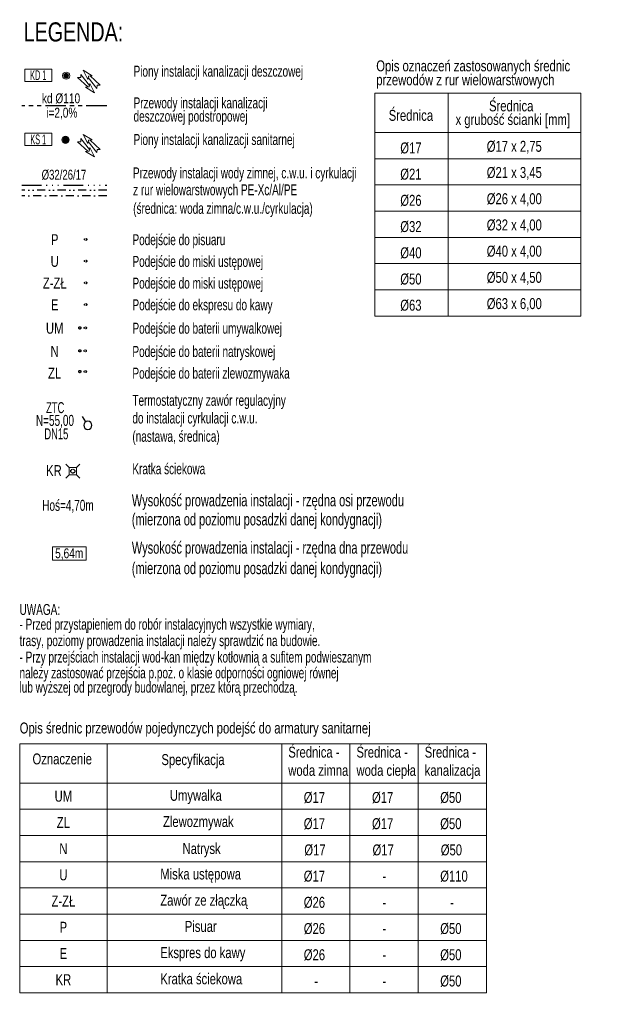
# Model space of a CAD drawing. Header units: centimetres. Extents: x -9388 to 91680, y -1419244 to 50347.
# Tile 122 of 183: x 54576 to 65599, y -717958 to -699930. Entities that reach past the tile are written whole.
import ezdxf
from ezdxf.enums import TextEntityAlignment as Align

# ---------------------------------------------------------------- set-up
doc = ezdxf.new("R2010")
doc.units = ezdxf.units.CM
for name, pattern in [('CENTER', [2, 1.25, -0.25, 0.25, -0.25]), ('DIVIDE2', [0.625, 0.25, -0.125, 0, -0.125, 0, -0.125]), ('ISO14W100', [25.5, 12, -3, 0.5, -3, 0.5, -3, 0.5, -3]), ('KOPISTO BUDYNEK C 09.10.12-PW_WODA$0$DASHDOT', [1, 0.5, -0.25, 0, -0.25]), ('KOPISTO BUDYNEK C 09.10.12-PW_WODA$0$DIVIDE', [1.25, 0.5, -0.25, 0, -0.25, 0, -0.25]), ('PHANTOM', [2.5, 1.25, -0.25, 0.25, -0.25, 0.25, -0.25])]:
    doc.linetypes.add(name, pattern=pattern)
for name, color, linetype, lineweight, true_color in [('Q_Działka cyrkulacyjna', 7, 'ISO14W100', 30, 0xffc000), ('Q_Działka wody ciepłej', 6, 'KOPISTO BUDYNEK C 09.10.12-PW_WODA$0$DIVIDE', 30, 0xff00ff), ('Q_Działka wody zimnej', 4, 'KOPISTO BUDYNEK C 09.10.12-PW_WODA$0$DASHDOT', 30, 0x00ffff), ('Q_kd', 7, 'PHANTOM', 30, 0x01ff01), ('Q_kd_pion', 7, 'CENTER', 35, 0x34cc00), ('Q_ks', 7, 'DIVIDE2', 30, 0x997301), ('Q_ks_pion', 7, 'Continuous', 9, 0x997300)]:
    doc.layers.add(name, color=color, linetype=linetype, lineweight=lineweight, true_color=true_color)
for name, color, linetype, lineweight in [('Q_ks_opis', 3, 'Continuous', 13), ('Q_ks_pion_opis', 3, 'Continuous', 9), ('Q_opis', 3, 'Continuous', 13), ('Q_opisy', 3, 'Continuous', 13), ('Q_opisy_średnice_co', 3, 'Continuous', 9), ('Q_strzałki', 3, 'Continuous', 13), ('Q_w_armatura', 71, 'Continuous', 13), ('Q_w_opis_urządzenia', 83, 'Continuous', 13), ('Q_wys prowadzenia instalacji', 6, 'Continuous', 13)]:
    doc.layers.add(name, color=color, linetype=linetype, lineweight=lineweight)
doc.styles.add('ARIAL', font='ARIALN.TTF', dxfattribs={"width": 0.9, "height": 0.002})
doc.styles.add('Arial Narrow_____', font='ARIALN.TTF', dxfattribs={"width": 0.8})
doc.styles.add('Q_txt_1-100', font='ARIALN.TTF', dxfattribs={"width": 0.9})
doc.styles.add('TT', font='ARIALN.TTF', dxfattribs={"height": 200})

# ---------------------------------------------------------------- blocks, each defined once
blk = doc.blocks.new('*U467')
at = {"layer": 'Q_strzałki'}
for p, q in [((0.00101, 0.00267), (0.00396, 0.00486)), ((0.00257, 0.00146), (0.00396, 0.00486)), ((-0.00158, -0.00094), (0.00174, 0.00267)), ((-0.00029, -0.00195), (0.00238, 0.00217)), ((0.00101, 0.00267), (0.00225, 0.00266)), ((0.00257, 0.00146), (0.00225, 0.00266)), ((-0.00158, -0.00094), (-0.00047, -0.00084)), ((-0.00029, -0.00195), (-0.00047, -0.00084))]:
    blk.add_line(p, q, dxfattribs=at)
blk = doc.blocks.new('pion_ks')
at = {"layer": 'Q_ks_pion', "linetype": 'Continuous', "lineweight": 15, "extrusion": (0, 0, -1)}
blk.add_hatch(color=256, dxfattribs=at).paths.add_polyline_path([(0.006, 0, 1), (-0.006, 0, 1)])
at = {"layer": 'Q_ks_pion', "lineweight": 15}
blk.add_circle((0, 0), 0.008, dxfattribs=at)
at = {"layer": 'Q_ks_pion'}
blk.add_circle((0, 0), 0.006, dxfattribs=at)
blk = doc.blocks.new('G$C9AF26E16')
at = {"layer": 'Q_ks', "linetype": 'Continuous', "lineweight": 13, "ltscale": 20}
for p, q in [((-0.0093, 0.0093), (-0.005, 0.005)), ((0.005, 0.005), (0.0093, 0.0093)), ((-0.0093, -0.0093), (-0.005, -0.005)), ((0.005, -0.005), (0.0093, -0.0093))]:
    blk.add_line(p, q, dxfattribs=at)
blk.add_3dface([(-0.005, 0.005), (0.005, 0.005), (0.005, -0.005), (-0.005, -0.005)], dxfattribs=at)
blk = doc.blocks.new('A$C03172C92')
at = {"layer": 'Q_kd_pion', "linetype": 'Continuous', "lineweight": 13}
blk.add_hatch(color=256, dxfattribs=at).paths.add_polyline_path([(-62, 0, -1), (62, 0, -1)], flags=0)
blk.add_circle((0, 0), 80, dxfattribs=at)
blk = doc.blocks.new('zc')
at = {"layer": 'Q_w_armatura', "lineweight": 25}
blk.add_line((-67816.22, -38836.89), (-67812.7, -38832.39), dxfattribs=at)
at = {"layer": 'Q_w_armatura', "lineweight": 25, "extrusion": (0, 0, -1)}
blk.add_circle((67818.54, -38839.84), 3.75, dxfattribs=at)

msp = doc.modelspace()

# ---------------------------------------------------------------- linework, layer by layer
at = {"layer": 'Q_Działka cyrkulacyjna', "ltscale": 30}
msp.add_line((54613, -702960, 1), (56171, -702960, 1), dxfattribs=at)
at = {"layer": 'Q_Działka wody ciepłej', "ltscale": 300}
msp.add_line((56171, -703054, 1), (54613, -703054, 1), dxfattribs=at)
at = {"layer": 'Q_Działka wody ciepłej', "ltscale": 500}
for centre in [(55678, -705574, 6), (55677, -705993, 6), (55677, -706373, 6)]:
    msp.add_circle(centre, 20, dxfattribs=at)
at = {"layer": 'Q_Działka wody zimnej', "ltscale": 300}
msp.add_line((56171, -703154, 1), (54613, -703154, 1), dxfattribs=at)
at = {"layer": 'Q_Działka wody zimnej', "ltscale": 50}
for centre in [(55784, -703953, 6), (55784, -704350, 6), (55784, -704748, 6), (55784, -705146, 6), (55778, -705574, 6), (55777, -705993, 6), (55777, -706373, 6)]:
    msp.add_circle(centre, 20, dxfattribs=at)
at = {"layer": 'Q_kd', "ltscale": 300}
msp.add_line((56171, -701506, 1), (54613, -701506, 1), dxfattribs=at)
at = {"layer": 'Q_ks', "ltscale": 3}
msp.add_circle((55548, -708196, 1), 37.5, dxfattribs=at)
at = {"layer": 'Q_ks_pion_opis', "linetype": 'Continuous', "lineweight": 9, "ltscale": 0.1, "elevation": 1}
for points in [[(54669, -700834), (55164, -700834), (55164, -701059), (54669, -701059)], [(54669, -702009), (55164, -702009), (55164, -702234), (54669, -702234)]]:
    msp.add_lwpolyline(points, close=True, dxfattribs=at)
at = {"layer": 'Q_opis', "linetype": 'Continuous'}
for p, q in [((61081, -701276), (61081, -705356)), ((64857, -701276), (61081, -701276)), ((62429, -701276), (62429, -705356)), ((64857, -701276), (64857, -705356)), ((64857, -701996), (61081, -701996)), ((64857, -702476), (61081, -702476)), ((64857, -702956), (61081, -702956)), ((64857, -703436), (61081, -703436)), ((64857, -703916), (61081, -703916)), ((64857, -704396), (61081, -704396)), ((64857, -704876), (61081, -704876)), ((64857, -705356), (61081, -705356))]:
    msp.add_line(p, q, dxfattribs=at)
at = {"layer": 'Q_opis'}
for p, q in [((54576, -713188, 1), (54576, -717748, 1)), ((63126, -713188, 1), (54576, -713188, 1)), ((56176, -713188, 1), (56176, -717748, 1)), ((59376, -713188, 1), (59376, -717748, 1)), ((60626, -713188, 1), (60626, -717748, 1)), ((61876, -713188, 1), (61876, -717748, 1)), ((63126, -713188, 1), (63126, -717748, 1)), ((63126, -713908, 1), (54576, -713908, 1)), ((63126, -714388, 1), (54576, -714388, 1)), ((63126, -714868, 1), (54576, -714868, 1)), ((63126, -715348, 1), (54576, -715348, 1)), ((63126, -715828, 1), (54576, -715828, 1)), ((63126, -716308, 1), (54576, -716308, 1)), ((63126, -716788, 1), (54576, -716788, 1)), ((63126, -717268, 1), (54576, -717268, 1)), ((63126, -717748, 1), (54576, -717748, 1))]:
    msp.add_line(p, q, dxfattribs=at)
at = {"layer": 'Q_wys prowadzenia instalacji'}
msp.add_3dface([(55794, -709827, 0), (55174, -709827, 0), (55174, -709582, 0), (55794, -709582, 0)], dxfattribs=at)

# ---------------------------------------------------------------- block references
at = {"layer": 'Q_kd_pion', "lineweight": 13, "xscale": 0.8170000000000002, "yscale": -0.8170000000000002, "zscale": 0.8170000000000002, "rotation": 179.9999999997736}
msp.add_blockref('A$C03172C92', (55427, -700955), dxfattribs=at)
at = {"layer": 'Q_ks', "ltscale": 3, "xscale": 13750, "yscale": 13750, "zscale": 13750, "rotation": 269.9999999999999}
msp.add_blockref('G$C9AF26E16', (55548, -708196, 1), dxfattribs=at)
at = {"layer": 'Q_ks_pion', "ltscale": 0.1, "extrusion": (3.76704e-20, -2.74516e-18, -1), "xscale": -8437.499999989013, "yscale": 8437.49999998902, "zscale": 8437.499999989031, "rotation": 178.4277214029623}
msp.add_blockref('pion_ks', (-55416, -702129, -1), dxfattribs=at)
at = {"layer": 'Q_strzałki', "extrusion": (-0.000107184, 1.0666e-05, 1), "xscale": 51988.60958037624, "yscale": 51988.60958037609, "zscale": 50000.00000000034, "rotation": 260.4055263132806}
for p in [(55732, -701021, -8), (55732, -702197, -8)]:
    msp.add_blockref('*U467', p, dxfattribs=at)
at = {"layer": 'Q_strzałki', "extrusion": (0.000107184, -1.0666e-05, 1), "xscale": 51988.60958037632, "yscale": 51988.60958037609, "zscale": 50000.00000000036, "rotation": 80.40552631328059}
for p in [(55955, -701099, 19), (55955, -702274, 19)]:
    msp.add_blockref('*U467', p, dxfattribs=at)
at = {"layer": 'Q_w_armatura', "color": 1, "xscale": 20, "yscale": 20, "zscale": 20, "rotation": 69.86903659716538}
msp.add_blockref('zc', (-206698, 833499), dxfattribs=at)

# ---------------------------------------------------------------- texts
at = {"layer": 'Q_ks_opis', "style": 'ARIAL', "width": 0.9}
for s, p in [('kd Ø110', (54982, -701459, 1)), ('i=2,0%%%', (55061, -701722, 1))]:
    msp.add_text(s, height=180, dxfattribs=at).set_placement(p)
at = {"layer": 'Q_ks_pion_opis', "linetype": 'Continuous', "lineweight": 9, "ltscale": 0.1, "style": 'ARIAL', "width": 0.65}
for s, p in [('KD 1', (54916, -700946, 1)), ('KS 1', (54916, -702122, 1))]:
    msp.add_text(s, height=180, dxfattribs=at).set_placement(p, align=Align.MIDDLE_CENTER)
at = {"layer": 'Q_opis', "linetype": 'Continuous', "style": 'Q_txt_1-100', "width": 0.9}
msp.add_text('Opis oznaczeń zastosowanych średnic', height=200, dxfattribs=at).set_placement((61109, -700875))
at = {"layer": 'Q_opis'}
for s, style, width, p in [('Przewody instalacji wody zimnej, c.w.u. i cyrkulacji', 'Arial Narrow_____', 0.8, (56651, -702835, 6)), ('z rur wielowarstwowych PE-Xc/Al/PE', 'Arial Narrow_____', 0.8, (56655, -703144, 6)), ('(średnica: woda zimna/c.w.u./cyrkulacja)', 'Arial Narrow_____', 0.8, (56655, -703484, 6)), ('Podejście do pisuaru', 'Arial Narrow_____', 0.8, (56642, -704058, 6)), ('Podejście do miski ustępowej', 'Arial Narrow_____', 0.8, (56642, -704455, 6)), ('Podejście do miski ustępowej', 'Arial Narrow_____', 0.8, (56642, -704853, 6)), ('Podejście do ekspresu do kawy', 'Arial Narrow_____', 0.8, (56642, -705250, 6)), ('Podejście do baterii umywalkowej', 'Arial Narrow_____', 0.8, (56642, -705679, 6)), ('Podejście do baterii natryskowej', 'Arial Narrow_____', 0.8, (56641, -706105, 6)), ('Podejście do baterii zlewozmywaka', 'Arial Narrow_____', 0.8, (56641, -706502, 6)), ('Kratka ściekowa', 'Arial Narrow_____', 0.8, (56641, -708252, 6)), ('UWAGA:', 'Arial Narrow_____', 0.8, (54573, -710829)), ('- Przed przystąpieniem do robór instalacyjnych wszystkie wymiary,', 'Arial Narrow_____', 0.8, (54573, -711099)), ('trasy, poziomy prowadzenia instalacji należy sprawdzić na budowie.', 'Arial Narrow_____', 0.8, (54573, -711399)), ('- Przy przejściach instalacji wod-kan między kotłownią a sufitem podwieszanym ', 'Arial Narrow_____', 0.8, (54573, -711700)), ('należy zastosować przejścia p.poż. o klasie odporności ogniowej równej ', 'Arial Narrow_____', 0.8, (54573, -711989)), ('lub wyższej od przegrody budowlanej, przez którą przechodzą.', 'Arial Narrow_____', 0.8, (54573, -712252)), ('Opis średnic przewodów pojedynczych podejść do armatury sanitarnej', 'ARIAL', 0.9, (54576, -712999, 1))]:
    msp.add_text(s, height=200, dxfattribs=dict(at, style=style, width=width)).set_placement(p)
at = {"layer": 'Q_opis', "ltscale": 5, "style": 'Arial Narrow_____', "width": 0.8}
for s, height, p in [('Termostatyczny zawór regulacyjny', 200, (56641, -706999, 0)), ('do instalacji cyrkulacji c.w.u.', 200, (56641, -707323, 0)), ('(nastawa, średnica)', 200, (56641, -707658, 0)), ('Wysokość prowadzenia instalacji - rzędna osi przewodu', 220, (56630, -708840)), ('(mierzona od poziomu posadzki danej kondygnacji)', 220, (56630, -709189)), ('Wysokość prowadzenia instalacji - rzędna dna przewodu', 220, (56630, -709707)), ('(mierzona od poziomu posadzki danej kondygnacji)', 220, (56630, -710082))]:
    msp.add_text(s, height=height, dxfattribs=at).set_placement(p)
at = {"layer": 'Q_opis', "style": 'ARIAL', "width": 0.9}
for s, p in [('UM', (55376, -714148, 1)), ('ZL', (55376, -714628, 1)), ('N', (55376, -715108, 1)), ('U', (55376, -715588, 1)), ('Z-ZŁ', (55376, -716068, 1)), ('P', (55376, -716548, 1)), ('E', (55376, -717028, 1)), ('KR', (55376, -717508, 1))]:
    msp.add_text(s, height=200, dxfattribs=at).set_placement(p, align=Align.MIDDLE_CENTER)
at = {"layer": 'Q_opis'}
for s, insert, char_height, width, attachment_point, style in [('LEGENDA:', (54648, -700156, 6), 350, 5937.36, 4, 'Q_txt_1-100'), ('Średnica - woda zimna', (59497, -713241, 1), 200, 1250, 1, 'ARIAL'), ('Średnica - woda ciepła', (60747, -713241, 1), 200, 1250, 1, 'ARIAL'), ('Średnica - kanalizacja', (61997, -713241, 1), 200, 1250, 1, 'ARIAL'), ('Pisuar', (57601, -716432, 1), 200, 2161.98, 1, 'ARIAL'), ('Ekspres do kawy', (57152, -716912, 1), 200, 2161.98, 1, 'ARIAL'), ('Kratka ściekowa', (57152, -717392, 1), 200, 2161.98, 1, 'ARIAL')]:
    msp.add_mtext(s, dxfattribs=dict(at, insert=insert, char_height=char_height, width=width, attachment_point=attachment_point, style=style))
at = {"layer": 'Q_opis', "linetype": 'Continuous', "char_height": 200, "style": 'Q_txt_1-100'}
for s, insert, attachment_point, line_spacing_factor in [('\\H1x;\\W0.9;przewodów z rur wielowarstwowych', (61109, -701191), 7, 0.6), ('\\H1x;\\W0.9;Średnica ', (63582, -701611), 8, 0.72), ('\\H1x;\\W0.9;Średnica ', (61744, -701784), 8, 0.72), (' x grubość ścianki [mm]', (63582, -701917), 8, 0.72), ('%%C17', (61744, -702385), 8, 0.72), ('%%C17 x 2,75', (63638, -702385), 8, 0.72), ('%%C21', (61744, -702865), 8, 0.72), ('%%C21 x 3,45', (63638, -702865), 8, 0.72), ('%%C26', (61744, -703345), 8, 0.72), ('%%C26 x 4,00', (63638, -703345), 8, 0.72), ('%%C32', (61744, -703825), 8, 0.72), ('%%C32 x 4,00', (63638, -703825), 8, 0.72), ('%%C40', (61744, -704305), 8, 0.72), ('%%C40 x 4,00', (63638, -704305), 8, 0.72), ('%%C50', (61744, -704785), 8, 0.72), ('%%C50 x 4,50', (63638, -704785), 8, 0.72), ('%%C63', (61744, -705265), 8, 0.72), ('%%C63 x 6,00', (63638, -705265), 8, 0.72)]:
    msp.add_mtext(s, dxfattribs=dict(at, insert=insert, attachment_point=attachment_point, line_spacing_factor=line_spacing_factor))
at = {"layer": 'Q_opis', "char_height": 200, "attachment_point": 1, "style": 'ARIAL'}
for s, insert in [('Oznaczenie', (54811, -713365, 1)), ('Specyfikacja', (57173, -713378, 1)), ('Umywalka', (57328, -714032, 1)), ('%%C17', (59781, -714071, 1)), ('%%C17', (61031, -714071, 1)), ('%%C50', (62281, -714071, 1)), ('Zlewozmywak', (57202, -714512, 1)), ('%%C17', (59781, -714551, 1)), ('%%C17', (61031, -714551, 1)), ('%%C50', (62281, -714551, 1)), ('Natrysk', (57560, -715006, 1)), ('%%C17', (59791, -715031, 1)), ('%%C17', (61041, -715031, 1)), ('%%C50', (62291, -715031, 1)), ('Miska ustępowa', (57152, -715472, 1)), ('%%C17', (59781, -715511, 1)), ('%%C110', (62281, -715511, 1)), ('-', (61224, -715511, 1)), ('Zawór ze złączką', (57152, -715952, 1)), ('%%C26', (59781, -715991, 1)), ('-', (61224, -715991, 1)), ('-', (62461, -715991, 1)), ('%%C26', (59781, -716471, 1)), ('%%C50', (62281, -716471, 1)), ('-', (61224, -716471, 1)), ('%%C26', (59781, -716951, 1)), ('%%C50', (62281, -716951, 1)), ('-', (61224, -716951, 1)), ('-', (59974, -717431, 1)), ('-', (61224, -717431, 1)), ('%%C50', (62281, -717431, 1))]:
    msp.add_mtext(s, dxfattribs=dict(at, insert=insert))
at = {"layer": 'Q_opisy', "style": 'Arial Narrow_____', "width": 0.8}
for s, p in [('Piony instalacji kanalizacji deszczowej', (56662, -700973, 1)), ('Przewody instalacji kanalizacji ', (56662, -701553, 1)), ('deszczowej podstropowej', (56662, -701796, 1)), ('Piony instalacji kanalizacji sanitarnej', (56662, -702223, 1))]:
    msp.add_text(s, height=200, dxfattribs=at).set_placement(p)
at = {"layer": 'Q_opisy_średnice_co', "style": 'ARIAL', "width": 0.85}
msp.add_text('Ø32/26/17', height=180, dxfattribs=at).set_placement((55387, -702768, 1), align=Align.MIDDLE_CENTER)
at = {"layer": 'Q_w_armatura', "style": 'Q_txt_1-100'}
for s, width, p in [('ZTC', 0.75, (55227, -707033)), ('N=55,00', 0.8, (55222, -707267)), ('DN15', 0.75, (55247, -707512))]:
    msp.add_text(s, height=200, dxfattribs=dict(at, width=width)).set_placement(p, align=Align.MIDDLE_CENTER)
at = {"layer": 'Q_w_opis_urządzenia', "style": 'ARIAL', "width": 0.9}
for s, p in [('P', (55217, -703957, 6)), ('U', (55217, -704355, 6)), ('Z-ZŁ', (55217, -704752, 6)), ('E', (55217, -705150, 6)), ('UM', (55217, -705579, 6)), ('N', (55216, -706004, 6)), ('ZL', (55216, -706401, 6)), ('KR', (55203, -708186, 1))]:
    msp.add_text(s, height=200, dxfattribs=at).set_placement(p, align=Align.MIDDLE_CENTER)
at = {"layer": 'Q_wys prowadzenia instalacji', "style": 'Arial Narrow_____', "width": 0.8}
msp.add_text('Hoś=4,70m', height=200, dxfattribs=at).set_placement((54989, -708922, 0))
at = {"layer": 'Q_wys prowadzenia instalacji', "style": 'TT', "width": 0.9}
msp.add_text('5,64m', height=180, dxfattribs=at).set_placement((55483, -709699, 6), align=Align.MIDDLE_CENTER)

doc.saveas('drawing.dxf')
